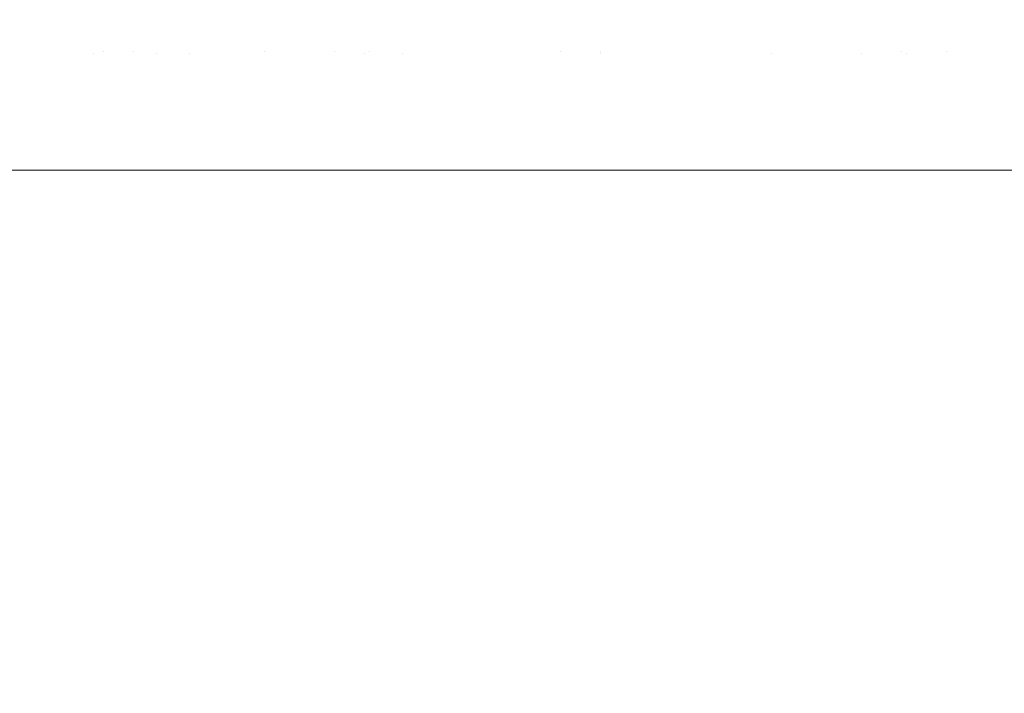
# Model space of a CAD drawing. Header units: centimetres. Extents: x -26.3 to 27.5, y 4.2 to 67.9.
# Tile 207 of 256: x -8.1744 to -8.1473, y 5.8858 to 5.9044. Entities that reach past the tile are written whole.
import ezdxf

# ---------------------------------------------------------------- set-up
doc = ezdxf.new("R2010")
doc.units = ezdxf.units.CM
doc.header["$LTSCALE"] = 2.54
doc.layers.add('Lucido design-1', color=7, linetype='Continuous')

# ---------------------------------------------------------------- blocks, each defined once
blk = doc.blocks.new('Gruppo-2-1')
at = {"color": 7, "linetype": 'Continuous', "lineweight": 9}
for points, invisible_edges in [([(-8.17399, 5.903417, -1111.46556), (-8.174775, 5.903417, -1111.467), (-8.174911, 5.906619, -1111.466927), (-8.174124, 5.906619, -1111.465485)], 15), ([(-8.174631, 5.906752, -1147.56639), (-8.173856, 5.906752, -1147.564987), (-8.173716, 5.903484, -1147.565066), (-8.17449, 5.903484, -1147.566467)], 15), ([(-8.174124, 5.906619, -1111.465485), (-8.173318, 5.906619, -1111.464061), (-8.173184, 5.903417, -1111.464138), (-8.17399, 5.903417, -1111.46556)], 15), ([(-8.172916, 5.903484, -1147.563672), (-8.173716, 5.903484, -1147.565066), (-8.173856, 5.906752, -1147.564987), (-8.173055, 5.906752, -1147.563591)], 15), ([(-8.172352, 5.903417, -1111.462724), (-8.173184, 5.903417, -1111.464138), (-8.173318, 5.906619, -1111.464061), (-8.172485, 5.906619, -1111.462645)], 15), ([(-8.173055, 5.906752, -1147.563591), (-8.172235, 5.906752, -1147.562214), (-8.172097, 5.903484, -1147.562297), (-8.172916, 5.903484, -1147.563672)], 15), ([(-8.172485, 5.906619, -1111.462645), (-8.171632, 5.906619, -1111.461249), (-8.171501, 5.903417, -1111.46133), (-8.172352, 5.903417, -1111.462724)], 15), ([(-8.171253, 5.903484, -1147.560929), (-8.172097, 5.903484, -1147.562297), (-8.172235, 5.906752, -1147.562214), (-8.171389, 5.906752, -1147.560844)], 15), ([(-8.170623, 5.903417, -1111.459944), (-8.171501, 5.903417, -1111.46133), (-8.171632, 5.906619, -1111.461249), (-8.170753, 5.906619, -1111.45986)], 15), ([(-8.171389, 5.906752, -1147.560844), (-8.170526, 5.906752, -1147.559494), (-8.170391, 5.903484, -1147.559581), (-8.171253, 5.903484, -1147.560929)], 15), ([(-8.170753, 5.906619, -1111.45986), (-8.169855, 5.906619, -1111.458493), (-8.169727, 5.903417, -1111.458578), (-8.170623, 5.903417, -1111.459944)], 15), ([(-8.169503, 5.903484, -1147.558241), (-8.170391, 5.903484, -1147.559581), (-8.170526, 5.906752, -1147.559494), (-8.169636, 5.906752, -1147.558151)], 15), ([(-8.168804, 5.903417, -1111.457221), (-8.169727, 5.903417, -1111.458578), (-8.169855, 5.906619, -1111.458493), (-8.168931, 5.906619, -1111.457134)], 15), ([(-8.169636, 5.906752, -1147.558151), (-8.16873, 5.906752, -1147.55683), (-8.168599, 5.903484, -1147.556922), (-8.169503, 5.903484, -1147.558241)], 15), ([(-8.168931, 5.906619, -1111.457134), (-8.167989, 5.906619, -1111.455797), (-8.167864, 5.903417, -1111.455886), (-8.168804, 5.903417, -1111.457221)], 15), ([(-8.167668, 5.903484, -1147.55561), (-8.168599, 5.903484, -1147.556922), (-8.16873, 5.906752, -1147.55683), (-8.167798, 5.906752, -1147.555516)], 15), ([(-8.166897, 5.903417, -1111.45456), (-8.167864, 5.903417, -1111.455886), (-8.167989, 5.906619, -1111.455797), (-8.167021, 5.906619, -1111.454468)], 15), ([(-8.167798, 5.906752, -1147.555516), (-8.16685, 5.906752, -1147.554225), (-8.166722, 5.903484, -1147.554321), (-8.167668, 5.903484, -1147.55561)], 15), ([(-8.167021, 5.906619, -1111.454468), (-8.166036, 5.906619, -1111.453163), (-8.165913, 5.903417, -1111.453257), (-8.166897, 5.903417, -1111.45456)], 15), ([(-8.16575, 5.903484, -1147.55304), (-8.166722, 5.903484, -1147.554321), (-8.16685, 5.906752, -1147.554225), (-8.165877, 5.906752, -1147.552942)], 15), ([(-8.164903, 5.903417, -1111.451962), (-8.165913, 5.903417, -1111.453257), (-8.166036, 5.906619, -1111.453163), (-8.165024, 5.906619, -1111.451867)], 15), ([(-8.165877, 5.906752, -1147.552942), (-8.164888, 5.906752, -1147.551682), (-8.164762, 5.903484, -1147.551782), (-8.16575, 5.903484, -1147.55304)], 15), ([(-8.165024, 5.906619, -1111.451867), (-8.163997, 5.906619, -1111.450594), (-8.163878, 5.903417, -1111.450692), (-8.164903, 5.903417, -1111.451962)], 15), ([(-8.16375, 5.903484, -1147.550532), (-8.164762, 5.903484, -1147.551782), (-8.164888, 5.906752, -1147.551682), (-8.163873, 5.906752, -1147.55043)], 15), ([(-8.162826, 5.903417, -1111.449431), (-8.163878, 5.903417, -1111.450692), (-8.163997, 5.906619, -1111.450594), (-8.162944, 5.906619, -1111.449332)], 15), ([(-8.163873, 5.906752, -1147.55043), (-8.162845, 5.906752, -1147.549202), (-8.162723, 5.903484, -1147.549306), (-8.16375, 5.903484, -1147.550532)], 15), ([(-8.162944, 5.906619, -1111.449332), (-8.161876, 5.906619, -1111.448094), (-8.16176, 5.903417, -1111.448196), (-8.162826, 5.903417, -1111.449431)], 15), ([(-8.16167, 5.903484, -1147.54809), (-8.162723, 5.903484, -1147.549306), (-8.162845, 5.906752, -1147.549202), (-8.161791, 5.906752, -1147.547984)], 15), ([(-8.160667, 5.903417, -1111.44697), (-8.16176, 5.903417, -1111.448196), (-8.161876, 5.906619, -1111.448094), (-8.160781, 5.906619, -1111.446866)], 15), ([(-8.161791, 5.906752, -1147.547984), (-8.160724, 5.906752, -1147.54679), (-8.160605, 5.903484, -1147.546898), (-8.16167, 5.903484, -1147.54809)], 15), ([(-8.160781, 5.906619, -1111.446866), (-8.159674, 5.906619, -1111.445664), (-8.159561, 5.903417, -1111.44577), (-8.160667, 5.903417, -1111.44697)], 15), ([(-8.159514, 5.903484, -1147.545716), (-8.160605, 5.903484, -1147.546898), (-8.160724, 5.906752, -1147.54679), (-8.159631, 5.906752, -1147.545606)], 15), ([(-8.158429, 5.903417, -1111.44458), (-8.159561, 5.903417, -1111.44577), (-8.159674, 5.906619, -1111.445664), (-8.158539, 5.906619, -1111.444473)], 15), ([(-8.159631, 5.906752, -1147.545606), (-8.158526, 5.906752, -1147.544447), (-8.158411, 5.903484, -1147.544558), (-8.159514, 5.903484, -1147.545716)], 15), ([(-8.158539, 5.906619, -1111.444473), (-8.157393, 5.906619, -1111.443308), (-8.157284, 5.903417, -1111.443417), (-8.158429, 5.903417, -1111.44458)], 15), ([(-8.157282, 5.903484, -1147.543412), (-8.158411, 5.903484, -1147.544558), (-8.158526, 5.906752, -1147.544447), (-8.157396, 5.906752, -1147.543298)], 15), ([(-8.157396, 5.906752, -1147.543298), (-8.156255, 5.906752, -1147.542175), (-8.156143, 5.903484, -1147.542291), (-8.157282, 5.903484, -1147.543412)], 15), ([(-8.156113, 5.903417, -1111.442265), (-8.157284, 5.903417, -1111.443417), (-8.157393, 5.906619, -1111.443308), (-8.15622, 5.906619, -1111.442154)], 15), ([(-8.154978, 5.903484, -1147.54118), (-8.156143, 5.903484, -1147.542291), (-8.156255, 5.906752, -1147.542175), (-8.155088, 5.906752, -1147.541063)], 15), ([(-8.15622, 5.906619, -1111.442154), (-8.155037, 5.906619, -1111.441028), (-8.154932, 5.903417, -1111.44114), (-8.156113, 5.903417, -1111.442265)], 15), ([(-8.155088, 5.906752, -1147.541063), (-8.153911, 5.906752, -1147.539978), (-8.153803, 5.903484, -1147.540097), (-8.154978, 5.903484, -1147.54118)], 15), ([(-8.153723, 5.903417, -1111.440027), (-8.154932, 5.903417, -1111.44114), (-8.155037, 5.906619, -1111.441028), (-8.153827, 5.906619, -1111.439913)], 15), ([(-8.152603, 5.903484, -1147.539024), (-8.153803, 5.903484, -1147.540097), (-8.153911, 5.906752, -1147.539978), (-8.152709, 5.906752, -1147.538904)], 15), ([(-8.153827, 5.906619, -1111.439913), (-8.152607, 5.906619, -1111.438826), (-8.152506, 5.903417, -1111.438941), (-8.153723, 5.903417, -1111.440027)], 15), ([(-8.152709, 5.906752, -1147.538904), (-8.151499, 5.906752, -1147.537856), (-8.151395, 5.903484, -1147.537979), (-8.152603, 5.903484, -1147.539024)], 15), ([(-8.151262, 5.903417, -1111.437868), (-8.152506, 5.903417, -1111.438941), (-8.152607, 5.906619, -1111.438826), (-8.151361, 5.906619, -1111.437751)], 15), ([(-8.150161, 5.903484, -1147.536945), (-8.151395, 5.903484, -1147.537979), (-8.151499, 5.906752, -1147.537856), (-8.150263, 5.906752, -1147.536821)], 15), ([(-8.151361, 5.906619, -1111.437751), (-8.150107, 5.906619, -1111.436704), (-8.150009, 5.903417, -1111.436823), (-8.151262, 5.903417, -1111.437868)], 15), ([(-8.150263, 5.906752, -1147.536821), (-8.14902, 5.906752, -1147.535813), (-8.14892, 5.903484, -1147.535939), (-8.150161, 5.903484, -1147.536945)], 15), ([(-8.14873, 5.903417, -1111.435791), (-8.150009, 5.903417, -1111.436823), (-8.150107, 5.906619, -1111.436704), (-8.148826, 5.906619, -1111.43567)], 15), ([(-8.147653, 5.903484, -1147.534945), (-8.14892, 5.903484, -1147.535939), (-8.14902, 5.906752, -1147.535813), (-8.147751, 5.906752, -1147.534818)], 15), ([(-8.148826, 5.906619, -1111.43567), (-8.147539, 5.906619, -1111.434666), (-8.147445, 5.903417, -1111.434788), (-8.14873, 5.903417, -1111.435791)], 15), ([(-8.147751, 5.906752, -1147.534818), (-8.146477, 5.906752, -1147.533851), (-8.14638, 5.903484, -1147.53398), (-8.147653, 5.903484, -1147.534945)], 15), ([(-8.146133, 5.903417, -1111.433798), (-8.147445, 5.903417, -1111.434788), (-8.147539, 5.906619, -1111.434666), (-8.146224, 5.906619, -1111.433674)], 15), ([(27.113463, 5.904128, -1111.014241), (27.113463, 5.904573, -1111.014268), (-25.986537, 5.904573, -1111.014268), (-25.986537, 5.904128, -1111.014241)], 10), ([(27.113463, 5.904128, -1147.114241), (27.113463, 5.904573, -1147.114268), (-25.986537, 5.904573, -1147.114268), (-25.986537, 5.904128, -1147.114241)], 10), ([(-25.986537, 5.904128, -1111.014241), (-25.986537, 5.900212, -1111.014164), (27.113463, 5.900212, -1111.014164), (27.113463, 5.904128, -1111.014241)], 8), ([(-25.986537, 5.904128, -1147.114241), (-25.986537, 5.900212, -1147.114164), (27.113463, 5.900212, -1147.114164), (27.113463, 5.904128, -1147.114241)], 8), ([(-8.17449, 5.903484, -1147.566467), (-8.173716, 5.903484, -1147.565066), (-8.17365, 5.900212, -1147.565103), (-8.174798, 5.900212, -1147.567152)], 11), ([(-8.173926, 5.900212, -1111.465595), (-8.174798, 5.900212, -1111.467152), (-8.174775, 5.903417, -1111.467), (-8.17399, 5.903417, -1111.46556)], 14), ([(-8.17399, 5.903417, -1111.46556), (-8.173184, 5.903417, -1111.464138), (-8.17275, 5.900212, -1111.463494), (-8.173926, 5.900212, -1111.465595)], 11), ([(-8.17275, 5.900212, -1147.563494), (-8.17365, 5.900212, -1147.565103), (-8.173716, 5.903484, -1147.565066), (-8.172916, 5.903484, -1147.563672)], 14), ([(-8.17275, 5.900212, -1111.463494), (-8.173184, 5.903417, -1111.464138), (-8.172352, 5.903417, -1111.462724)], 11), ([(-8.17275, 5.900212, -1147.563494), (-8.172916, 5.903484, -1147.563672), (-8.172097, 5.903484, -1147.562297)], 11), ([(-8.172097, 5.903484, -1147.562297), (-8.172035, 5.900212, -1147.562335), (-8.17275, 5.900212, -1147.563494)], 9), ([(-8.172352, 5.903417, -1111.462724), (-8.171501, 5.903417, -1111.46133), (-8.17144, 5.900212, -1111.461368), (-8.17275, 5.900212, -1111.463494)], 11), ([(-8.171192, 5.900212, -1147.560967), (-8.172035, 5.900212, -1147.562335), (-8.172097, 5.903484, -1147.562297), (-8.171253, 5.903484, -1147.560929)], 14), ([(-8.17144, 5.900212, -1111.461368), (-8.171501, 5.903417, -1111.46133), (-8.170623, 5.903417, -1111.459944)], 11), ([(-8.170623, 5.903417, -1111.459944), (-8.170548, 5.900212, -1111.459922), (-8.17144, 5.900212, -1111.461368)], 9), ([(-8.171253, 5.903484, -1147.560929), (-8.170391, 5.903484, -1147.559581), (-8.170548, 5.900212, -1147.559922)], 11), ([(-8.170548, 5.900212, -1147.559922), (-8.171192, 5.900212, -1147.560967), (-8.171253, 5.903484, -1147.560929)], 10), ([(-8.170548, 5.900212, -1111.459922), (-8.170623, 5.903417, -1111.459944), (-8.169727, 5.903417, -1111.458578)], 11), ([(-8.169441, 5.900212, -1147.558283), (-8.170548, 5.900212, -1147.559922), (-8.170391, 5.903484, -1147.559581), (-8.169503, 5.903484, -1147.558241)], 14), ([(-8.169727, 5.903417, -1111.458578), (-8.169667, 5.900212, -1111.458619), (-8.170548, 5.900212, -1111.459922)], 9), ([(-8.168196, 5.900212, -1111.456442), (-8.169667, 5.900212, -1111.458619), (-8.169727, 5.903417, -1111.458578), (-8.168804, 5.903417, -1111.457221)], 14), ([(-8.169503, 5.903484, -1147.558241), (-8.168599, 5.903484, -1147.556922), (-8.168196, 5.900212, -1147.556442), (-8.169441, 5.900212, -1147.558283)], 11), ([(-8.168804, 5.903417, -1111.457221), (-8.167864, 5.903417, -1111.455886), (-8.168196, 5.900212, -1111.456442)], 11), ([(-8.168196, 5.900212, -1147.556442), (-8.168599, 5.903484, -1147.556922), (-8.167668, 5.903484, -1147.55561)], 11), ([(-8.167668, 5.903484, -1147.55561), (-8.166722, 5.903484, -1147.554321), (-8.166662, 5.900212, -1147.554365), (-8.168196, 5.900212, -1147.556442)], 11), ([(-8.166838, 5.900212, -1111.454604), (-8.168196, 5.900212, -1111.456442), (-8.167864, 5.903417, -1111.455886), (-8.166897, 5.903417, -1111.45456)], 14), ([(-8.166897, 5.903417, -1111.45456), (-8.165913, 5.903417, -1111.453257), (-8.165697, 5.900212, -1111.45306), (-8.166838, 5.900212, -1111.454604)], 11), ([(-8.166662, 5.900212, -1147.554365), (-8.166722, 5.903484, -1147.554321), (-8.16575, 5.903484, -1147.55304)], 11), ([(-8.16575, 5.903484, -1147.55304), (-8.165697, 5.900212, -1147.55306), (-8.166662, 5.900212, -1147.554365)], 9), ([(-8.165697, 5.900212, -1111.45306), (-8.165913, 5.903417, -1111.453257), (-8.164903, 5.903417, -1111.451962)], 11), ([(-8.165697, 5.900212, -1147.55306), (-8.16575, 5.903484, -1147.55304), (-8.164762, 5.903484, -1147.551782)], 11), ([(-8.164762, 5.903484, -1147.551782), (-8.164704, 5.900212, -1147.551828), (-8.165697, 5.900212, -1147.55306)], 9), ([(-8.164903, 5.903417, -1111.451962), (-8.164848, 5.900212, -1111.452006), (-8.165697, 5.900212, -1111.45306)], 9), ([(-8.164903, 5.903417, -1111.451962), (-8.163878, 5.903417, -1111.450692), (-8.163824, 5.900212, -1111.450736), (-8.164848, 5.900212, -1111.452006)], 11), ([(-8.163056, 5.900212, -1147.549783), (-8.164704, 5.900212, -1147.551828), (-8.164762, 5.903484, -1147.551782), (-8.16375, 5.903484, -1147.550532)], 14), ([(-8.163878, 5.903417, -1111.450692), (-8.162826, 5.903417, -1111.449431), (-8.163056, 5.900212, -1111.449783)], 11), ([(-8.163056, 5.900212, -1111.449783), (-8.163824, 5.900212, -1111.450736), (-8.163878, 5.903417, -1111.450692)], 10), ([(-8.16375, 5.903484, -1147.550532), (-8.162723, 5.903484, -1147.549306), (-8.163056, 5.900212, -1147.549783)], 11), ([(-8.161613, 5.900212, -1147.54814), (-8.163056, 5.900212, -1147.549783), (-8.162723, 5.903484, -1147.549306), (-8.16167, 5.903484, -1147.54809)], 14), ([(-8.162826, 5.903417, -1111.449431), (-8.16176, 5.903417, -1111.448196), (-8.161705, 5.900212, -1111.448244), (-8.163056, 5.900212, -1111.449783)], 11), ([(-8.160276, 5.900212, -1111.446617), (-8.161705, 5.900212, -1111.448244), (-8.16176, 5.903417, -1111.448196), (-8.160667, 5.903417, -1111.44697)], 14), ([(-8.16167, 5.903484, -1147.54809), (-8.160605, 5.903484, -1147.546898), (-8.160276, 5.900212, -1147.546617), (-8.161613, 5.900212, -1147.54814)], 11), ([(-8.160667, 5.903417, -1111.44697), (-8.159561, 5.903417, -1111.44577), (-8.160276, 5.900212, -1111.446617)], 11), ([(-8.160276, 5.900212, -1147.546617), (-8.160605, 5.903484, -1147.546898), (-8.159514, 5.903484, -1147.545716)], 11), ([(-8.159514, 5.903484, -1147.545716), (-8.159462, 5.900212, -1147.545765), (-8.160276, 5.900212, -1147.546617)], 9), ([(-8.158377, 5.900212, -1111.44463), (-8.160276, 5.900212, -1111.446617), (-8.159561, 5.903417, -1111.44577), (-8.158429, 5.903417, -1111.44458)], 14), ([(-8.159514, 5.903484, -1147.545716), (-8.158411, 5.903484, -1147.544558), (-8.158358, 5.900212, -1147.54461), (-8.159462, 5.900212, -1147.545765)], 11), ([(-8.158429, 5.903417, -1111.44458), (-8.157284, 5.903417, -1111.443417), (-8.157362, 5.900212, -1111.443568)], 11), ([(-8.157362, 5.900212, -1111.443568), (-8.158377, 5.900212, -1111.44463), (-8.158429, 5.903417, -1111.44458)], 10), ([(-8.158411, 5.903484, -1147.544558), (-8.157282, 5.903484, -1147.543412), (-8.157362, 5.900212, -1147.543568)], 11), ([(-8.157362, 5.900212, -1147.543568), (-8.158358, 5.900212, -1147.54461), (-8.158411, 5.903484, -1147.544558)], 10), ([(-8.157282, 5.903484, -1147.543412), (-8.156143, 5.903484, -1147.542291), (-8.156091, 5.900212, -1147.542345), (-8.157362, 5.900212, -1147.543568)], 11), ([(-8.156062, 5.900212, -1111.442318), (-8.157362, 5.900212, -1111.443568), (-8.157284, 5.903417, -1111.443417), (-8.156113, 5.903417, -1111.442265)], 14), ([(-8.154319, 5.900212, -1147.540641), (-8.156091, 5.900212, -1147.542345), (-8.156143, 5.903484, -1147.542291), (-8.154978, 5.903484, -1147.54118)], 14), ([(-8.156113, 5.903417, -1111.442265), (-8.154932, 5.903417, -1111.44114), (-8.154319, 5.900212, -1111.440641), (-8.156062, 5.900212, -1111.442318)], 11), ([(-8.154978, 5.903484, -1147.54118), (-8.153803, 5.903484, -1147.540097), (-8.154319, 5.900212, -1147.540641)], 11), ([(-8.154319, 5.900212, -1111.440641), (-8.154932, 5.903417, -1111.44114), (-8.153723, 5.903417, -1111.440027)], 11), ([(-8.152553, 5.900212, -1147.539081), (-8.154319, 5.900212, -1147.540641), (-8.153803, 5.903484, -1147.540097), (-8.152603, 5.903484, -1147.539024)], 14), ([(-8.153723, 5.903417, -1111.440027), (-8.152506, 5.903417, -1111.438941), (-8.152458, 5.900212, -1111.438996), (-8.154319, 5.900212, -1111.440641)], 11), ([(-8.152603, 5.903484, -1147.539024), (-8.151395, 5.903484, -1147.537979), (-8.151152, 5.900212, -1147.537842), (-8.152553, 5.900212, -1147.539081)], 11), ([(-8.152458, 5.900212, -1111.438996), (-8.152506, 5.903417, -1111.438941), (-8.151262, 5.903417, -1111.437868)], 11), ([(-8.151262, 5.903417, -1111.437868), (-8.151152, 5.900212, -1111.437842), (-8.152458, 5.900212, -1111.438996)], 9), ([(-8.151152, 5.900212, -1147.537842), (-8.151395, 5.903484, -1147.537979), (-8.150161, 5.903484, -1147.536945)], 11), ([(-8.151152, 5.900212, -1111.437842), (-8.151262, 5.903417, -1111.437868), (-8.150009, 5.903417, -1111.436823)], 11), ([(-8.150161, 5.903484, -1147.536945), (-8.150115, 5.900212, -1147.537001), (-8.151152, 5.900212, -1147.537842)], 9), ([(-8.150009, 5.903417, -1111.436823), (-8.149964, 5.900212, -1111.436879), (-8.151152, 5.900212, -1111.437842)], 9), ([(-8.150161, 5.903484, -1147.536945), (-8.14892, 5.903484, -1147.535939), (-8.148875, 5.900212, -1147.535995), (-8.150115, 5.900212, -1147.537001)], 11), ([(-8.147883, 5.900212, -1111.435191), (-8.149964, 5.900212, -1111.436879), (-8.150009, 5.903417, -1111.436823), (-8.14873, 5.903417, -1111.435791)], 14), ([(-8.14892, 5.903484, -1147.535939), (-8.147653, 5.903484, -1147.534945), (-8.147883, 5.900212, -1147.535191)], 11), ([(-8.147883, 5.900212, -1147.535191), (-8.148875, 5.900212, -1147.535995), (-8.14892, 5.903484, -1147.535939)], 10), ([(-8.14873, 5.903417, -1111.435791), (-8.147445, 5.903417, -1111.434788), (-8.147883, 5.900212, -1111.435191)], 11), ([(-8.147653, 5.903484, -1147.534945), (-8.14638, 5.903484, -1147.53398), (-8.146088, 5.900212, -1147.533829), (-8.147883, 5.900212, -1147.535191)], 11), ([(-8.146088, 5.900212, -1111.433829), (-8.147883, 5.900212, -1111.435191), (-8.147445, 5.903417, -1111.434788), (-8.146133, 5.903417, -1111.433798)], 14), ([(-8.174798, 5.900212, -1111.467152), (-8.173926, 5.900212, -1111.465595), (-8.174487, 4.700212, -1111.466573)], 10), ([(-8.174798, 5.900212, -1147.567152), (-8.17365, 5.900212, -1147.565103), (-8.174487, 4.700212, -1147.566573)], 10), ([(-8.173926, 5.900212, -1111.465595), (-8.17275, 5.900212, -1111.463494), (-8.172741, 4.700212, -1111.4635), (-8.174487, 4.700212, -1111.466573)], 10), ([(-8.17365, 5.900212, -1147.565103), (-8.17275, 5.900212, -1147.563494), (-8.172741, 4.700212, -1147.5635), (-8.174487, 4.700212, -1147.566573)], 10), ([(-8.17275, 5.900212, -1111.463494), (-8.17144, 5.900212, -1111.461368), (-8.17054, 4.700212, -1111.459927), (-8.17245, 4.700212, -1111.462988)], 10), ([(-8.17245, 4.700212, -1111.462988), (-8.172741, 4.700212, -1111.4635), (-8.17275, 5.900212, -1111.463494)], 10), ([(-8.17275, 5.900212, -1147.563494), (-8.172035, 5.900212, -1147.562335), (-8.17245, 4.700212, -1147.562988)], 10), ([(-8.17245, 4.700212, -1147.562988), (-8.172741, 4.700212, -1147.5635), (-8.17275, 5.900212, -1147.563494)], 10), ([(-8.17054, 4.700212, -1147.559927), (-8.17245, 4.700212, -1147.562988), (-8.172035, 5.900212, -1147.562335), (-8.171192, 5.900212, -1147.560967)], 10), ([(-8.17144, 5.900212, -1111.461368), (-8.170548, 5.900212, -1111.459922), (-8.17054, 4.700212, -1111.459927)], 10), ([(-8.171192, 5.900212, -1147.560967), (-8.170548, 5.900212, -1147.559922), (-8.17054, 4.700212, -1147.559927)], 10), ([(-8.170548, 5.900212, -1111.459922), (-8.169667, 5.900212, -1111.458619), (-8.170265, 4.700212, -1111.459487)], 10), ([(-8.170265, 4.700212, -1111.459487), (-8.17054, 4.700212, -1111.459927), (-8.170548, 5.900212, -1111.459922)], 10), ([(-8.170548, 5.900212, -1147.559922), (-8.169441, 5.900212, -1147.558283), (-8.170265, 4.700212, -1147.559487)], 10), ([(-8.170265, 4.700212, -1147.559487), (-8.17054, 4.700212, -1147.559927), (-8.170548, 5.900212, -1147.559922)], 10), ([(-8.169667, 5.900212, -1111.458619), (-8.168196, 5.900212, -1111.456442), (-8.168189, 4.700212, -1111.456446), (-8.170265, 4.700212, -1111.459487)], 10), ([(-8.169441, 5.900212, -1147.558283), (-8.168196, 5.900212, -1147.556442), (-8.168189, 4.700212, -1147.556446), (-8.170265, 4.700212, -1147.559487)], 10), ([(-8.168196, 5.900212, -1111.456442), (-8.166838, 5.900212, -1111.454604), (-8.167936, 4.700212, -1111.456076)], 10), ([(-8.167936, 4.700212, -1111.456076), (-8.168189, 4.700212, -1111.456446), (-8.168196, 5.900212, -1111.456442)], 10), ([(-8.168196, 5.900212, -1147.556442), (-8.166662, 5.900212, -1147.554365), (-8.165692, 4.700212, -1147.553064), (-8.167936, 4.700212, -1147.556076)], 10), ([(-8.167936, 4.700212, -1147.556076), (-8.168189, 4.700212, -1147.556446), (-8.168196, 5.900212, -1147.556442)], 10), ([(-8.166838, 5.900212, -1111.454604), (-8.165697, 5.900212, -1111.45306), (-8.165692, 4.700212, -1111.453064), (-8.167936, 4.700212, -1111.456076)], 10), ([(-8.166662, 5.900212, -1147.554365), (-8.165697, 5.900212, -1147.55306), (-8.165692, 4.700212, -1147.553064)], 10), ([(-8.165697, 5.900212, -1111.45306), (-8.164848, 5.900212, -1111.452006), (-8.165466, 4.700212, -1111.452761)], 10), ([(-8.165466, 4.700212, -1111.452761), (-8.165692, 4.700212, -1111.453064), (-8.165697, 5.900212, -1111.45306)], 10), ([(-8.165697, 5.900212, -1147.55306), (-8.164704, 5.900212, -1147.551828), (-8.165466, 4.700212, -1147.552761)], 10), ([(-8.165466, 4.700212, -1147.552761), (-8.165692, 4.700212, -1147.553064), (-8.165697, 5.900212, -1147.55306)], 10), ([(-8.163052, 4.700212, -1111.449787), (-8.165466, 4.700212, -1111.452761), (-8.164848, 5.900212, -1111.452006), (-8.163824, 5.900212, -1111.450736)], 10), ([(-8.164704, 5.900212, -1147.551828), (-8.163056, 5.900212, -1147.549783), (-8.163052, 4.700212, -1147.549787), (-8.165466, 4.700212, -1147.552761)], 10), ([(-8.163824, 5.900212, -1111.450736), (-8.163056, 5.900212, -1111.449783), (-8.163052, 4.700212, -1111.449787)], 10), ([(-8.162858, 4.700212, -1111.449548), (-8.163056, 5.900212, -1111.449783), (-8.161705, 5.900212, -1111.448244)], 9), ([(-8.162858, 4.700212, -1111.449548), (-8.163052, 4.700212, -1111.449787), (-8.163056, 5.900212, -1111.449783)], 10), ([(-8.162858, 4.700212, -1147.549548), (-8.163056, 5.900212, -1147.549783), (-8.161613, 5.900212, -1147.54814)], 9), ([(-8.162858, 4.700212, -1147.549548), (-8.163052, 4.700212, -1147.549787), (-8.163056, 5.900212, -1147.549783)], 10), ([(-8.161705, 5.900212, -1111.448244), (-8.160276, 5.900212, -1111.446617), (-8.160273, 4.700212, -1111.44662), (-8.162858, 4.700212, -1111.449548)], 10), ([(-8.161613, 5.900212, -1147.54814), (-8.160276, 5.900212, -1147.546617), (-8.160273, 4.700212, -1147.54662), (-8.162858, 4.700212, -1147.549548)], 10), ([(-8.15736, 4.700212, -1111.44357), (-8.160117, 4.700212, -1111.446444), (-8.160276, 5.900212, -1111.446617), (-8.158377, 5.900212, -1111.44463)], 10), ([(-8.160117, 4.700212, -1111.446444), (-8.160273, 4.700212, -1111.44662), (-8.160276, 5.900212, -1111.446617)], 10), ([(-8.160117, 4.700212, -1147.546444), (-8.160276, 5.900212, -1147.546617), (-8.159462, 5.900212, -1147.545765)], 9), ([(-8.160117, 4.700212, -1147.546444), (-8.160273, 4.700212, -1147.54662), (-8.160276, 5.900212, -1147.546617)], 10), ([(-8.15736, 4.700212, -1147.54357), (-8.160117, 4.700212, -1147.546444), (-8.159462, 5.900212, -1147.545765), (-8.158358, 5.900212, -1147.54461)], 10), ([(-8.158377, 5.900212, -1111.44463), (-8.157362, 5.900212, -1111.443568), (-8.15736, 4.700212, -1111.44357)], 10), ([(-8.158358, 5.900212, -1147.54461), (-8.157362, 5.900212, -1147.543568), (-8.15736, 4.700212, -1147.54357)], 10), ([(-8.157248, 4.700212, -1111.443453), (-8.157362, 5.900212, -1111.443568), (-8.156062, 5.900212, -1111.442318)], 9), ([(-8.157248, 4.700212, -1111.443453), (-8.15736, 4.700212, -1111.44357), (-8.157362, 5.900212, -1111.443568)], 10), ([(-8.157248, 4.700212, -1147.543453), (-8.157362, 5.900212, -1147.543568), (-8.156091, 5.900212, -1147.542345)], 9), ([(-8.157248, 4.700212, -1147.543453), (-8.15736, 4.700212, -1147.54357), (-8.157362, 5.900212, -1147.543568)], 10), ([(-8.156062, 5.900212, -1111.442318), (-8.154319, 5.900212, -1111.440641), (-8.15471, 4.700212, -1111.441004), (-8.157248, 4.700212, -1111.443453)], 10), ([(-8.156091, 5.900212, -1147.542345), (-8.154319, 5.900212, -1147.540641), (-8.15471, 4.700212, -1147.541004), (-8.157248, 4.700212, -1147.543453)], 10), ([(-8.154319, 5.900212, -1111.440641), (-8.154313, 4.700212, -1111.440648), (-8.15471, 4.700212, -1111.441004)], 9), ([(-8.154319, 5.900212, -1147.540641), (-8.154313, 4.700212, -1147.540648), (-8.15471, 4.700212, -1147.541004)], 9), ([(-8.151615, 4.700212, -1111.438237), (-8.154313, 4.700212, -1111.440648), (-8.154319, 5.900212, -1111.440641), (-8.152458, 5.900212, -1111.438996)], 10), ([(-8.151615, 4.700212, -1147.538237), (-8.154313, 4.700212, -1147.540648), (-8.154319, 5.900212, -1147.540641), (-8.152553, 5.900212, -1147.539081)], 10), ([(-8.152553, 5.900212, -1147.539081), (-8.151152, 5.900212, -1147.537842), (-8.151615, 4.700212, -1147.538237)], 10), ([(-8.152458, 5.900212, -1111.438996), (-8.151152, 5.900212, -1111.437842), (-8.151615, 4.700212, -1111.438237)], 10), ([(-8.151152, 5.900212, -1111.437842), (-8.151145, 4.700212, -1111.437851), (-8.151615, 4.700212, -1111.438237)], 9), ([(-8.151152, 5.900212, -1147.537842), (-8.151145, 4.700212, -1147.537851), (-8.151615, 4.700212, -1147.538237)], 9), ([(-8.148405, 4.700212, -1111.435599), (-8.151145, 4.700212, -1111.437851), (-8.151152, 5.900212, -1111.437842), (-8.149964, 5.900212, -1111.436879)], 10), ([(-8.148405, 4.700212, -1147.535599), (-8.151145, 4.700212, -1147.537851), (-8.151152, 5.900212, -1147.537842), (-8.150115, 5.900212, -1147.537001)], 10), ([(-8.150115, 5.900212, -1147.537001), (-8.148875, 5.900212, -1147.535995), (-8.148405, 4.700212, -1147.535599)], 10), ([(-8.149964, 5.900212, -1111.436879), (-8.147876, 4.700212, -1111.4352), (-8.148405, 4.700212, -1111.435599)], 9), ([(-8.149964, 5.900212, -1111.436879), (-8.147883, 5.900212, -1111.435191), (-8.147876, 4.700212, -1111.4352)], 10), ([(-8.148405, 4.700212, -1147.535599), (-8.148875, 5.900212, -1147.535995), (-8.147883, 5.900212, -1147.535191)], 9), ([(-8.147883, 5.900212, -1147.535191), (-8.147876, 4.700212, -1147.5352), (-8.148405, 4.700212, -1147.535599)], 9), ([(-8.147876, 4.700212, -1111.4352), (-8.147883, 5.900212, -1111.435191), (-8.146088, 5.900212, -1111.433829), (-8.146077, 4.700212, -1111.433843)], 5), ([(-8.147876, 4.700212, -1147.5352), (-8.147883, 5.900212, -1147.535191), (-8.146088, 5.900212, -1147.533829), (-8.146077, 4.700212, -1147.533843)], 5)]:
    blk.add_3dface(points, dxfattribs=dict(at, invisible_edges=invisible_edges))
for points in [[(-25.986537, 5.900212, -1111.014164), (-25.986537, 4.300212, -1111.014164), (27.113463, 4.300212, -1111.014164), (27.113463, 5.900212, -1111.014164)], [(-25.986537, 5.900212, -1147.114164), (-25.986537, 4.300212, -1147.114164), (27.113463, 4.300212, -1147.114164), (27.113463, 5.900212, -1147.114164)]]:
    blk.add_3dface(points, dxfattribs=at)
blk = doc.blocks.new('Gruppo-3-1')
at = {"color": 7}
blk.add_blockref('Gruppo-2-1', (0, 0), dxfattribs=at)

msp = doc.modelspace()

# ---------------------------------------------------------------- block references
at = {"layer": 'Lucido design-1', "color": 7}
msp.add_blockref('Gruppo-3-1', (0, 0), dxfattribs=at)

doc.saveas('drawing.dxf')
